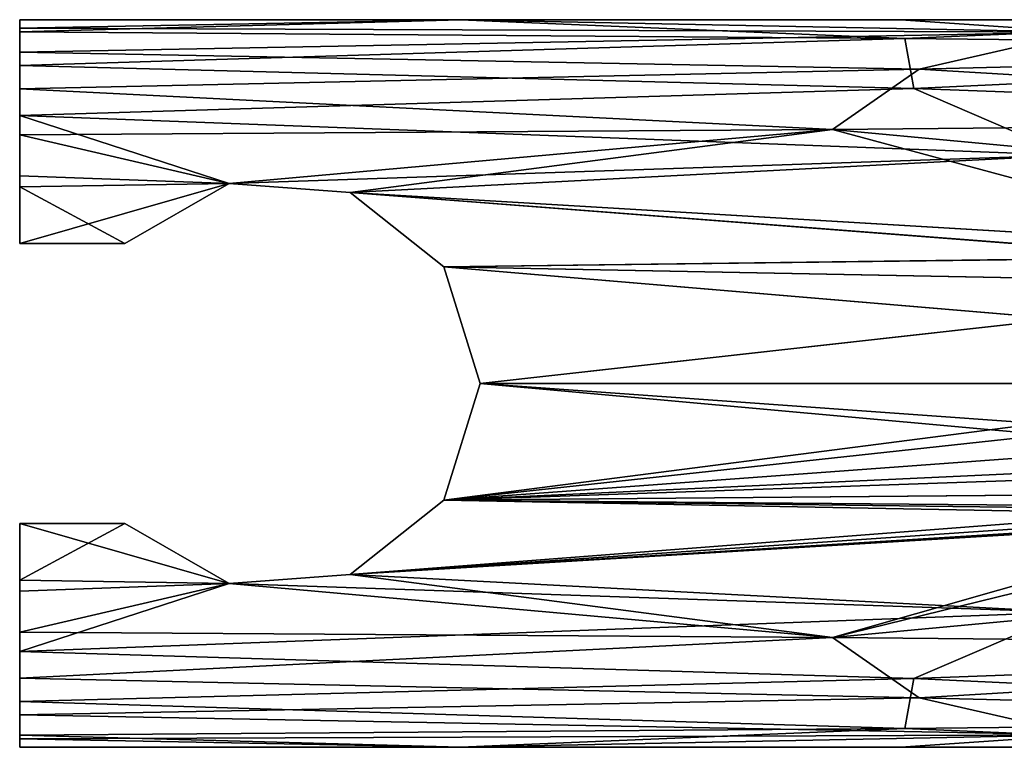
# Model space of a CAD drawing. Header units: millimetres. Extents: x -69 to 52, y -77 to 0.
# Tile 1 of 162: x -69 to -16, y -77 to -38. Entities that reach past the tile are written whole.
import ezdxf

# ---------------------------------------------------------------- set-up
doc = ezdxf.new("R2010")
doc.units = ezdxf.units.MM
doc.layers.add('P-SANR-FIXT', color=6, linetype='Continuous', lineweight=30)

msp = doc.modelspace()

# ---------------------------------------------------------------- meshes
at = {"layer": 'P-SANR-FIXT'}
mesh = msp.add_polyface(dxfattribs=at)
corners = [(25.5, -77.117, 309), (1.875, -77.117, 309), (-21.75, -77.117, 309), (-45.375, -77.117, 309), (-69, -77.117, 309), (-69, -76.468, 305.163), (-69, -74.658, 301.709), (-69, -71.99, 298.863), (-69, -68.744, 296.682), (-69, -65.117, 295.154), (-63.361, -65.117, 295.154), (-57.761, -68.341, 296.472), (-51.279, -67.85, 296.231), (-46.262, -63.865, 294.791), (-44.314, -57.617, 294), (-46.262, -51.369, 294.791), (-51.279, -47.384, 296.231), (-57.761, -46.893, 296.472), (-63.361, -50.117, 295.154), (-69, -50.117, 295.154), (-69, -47.083, 296.377), (-69, -44.295, 298.047), (-69, -41.83, 300.195), (-69, -39.864, 302.794), (-69, -38.572, 305.78), (-69, -38.117, 309), (-45.375, -38.117, 309), (-21.75, -38.117, 309), (1.875, -38.117, 309), (25.5, -38.117, 309), (25.5, -39.622, 303.221), (25.5, -43.513, 298.642), (25.5, -48.747, 295.642), (25.5, -54.604, 294.18), (25.5, -60.643, 294.182), (25.5, -66.493, 295.644), (25.5, -71.721, 298.642), (25.5, -75.607, 303.212), (0, -65, 295.117), (3.056, -64.845, 295.069), (6.036, -64.376, 294.93), (8.951, -63.541, 294.709), (11.653, -62.266, 294.432), (13.926, -60.361, 294.149), (15, -57.617, 294), (13.239, -54.146, 294.24), (9.864, -52.055, 294.623), (6.037, -50.859, 294.93), (2.034, -50.302, 295.095), (-2.024, -50.302, 295.096), (-5.995, -50.849, 294.932), (-9.892, -52.067, 294.62), (-13.251, -54.157, 294.238), (-15, -57.617, 294), (-14.359, -59.753, 294.09), (-12.85, -61.426, 294.289), (-10.967, -62.654, 294.509), (-8.927, -63.55, 294.711), (-6.748, -64.211, 294.884), (-4.547, -64.653, 295.01), (-2.272, -64.915, 295.09), (25.5, -51.675, 294.911), (25.5, -57.623, 294.181), (25.5, -63.568, 294.913), (-20.773, -40.762, 301.457), (-21.054, -73.433, 300.226), (-25.426, -44.008, 298.257), (-12.082, -38.787, 305.103), (-12.768, -69.865, 297.328), (-21.539, -76.116, 304.257)]
mesh.append_faces([[corners[k] for k in face] for face in [(1, 37, 0)]], dxfattribs={"vtx0": -1})
mesh.append_faces([[corners[k] for k in face] for face in [(46, 61, 45), (16, 50, 15), (47, 61, 46), (18, 20, 17), (43, 34, 42), (42, 63, 41), (41, 63, 40), (6, 69, 5)]], dxfattribs={"vtx0": -1, "vtx1": -1})
mesh.append_faces([[corners[k] for k in face] for face in [(66, 32, 49), (49, 16, 66), (1, 69, 37), (60, 68, 12), (66, 22, 64), (67, 30, 64), (26, 67, 24), (67, 64, 23), (65, 37, 69), (35, 68, 38), (17, 21, 66), (65, 68, 36), (64, 31, 66), (68, 7, 11), (5, 69, 3), (65, 7, 68), (6, 65, 69)]], dxfattribs={"vtx0": -1, "vtx1": -1, "vtx2": -1})
mesh.append_faces([[corners[k] for k in face] for face in [(64, 22, 23), (42, 34, 63), (32, 47, 48), (33, 44, 45), (66, 31, 32), (15, 50, 51), (15, 51, 52), (14, 53, 54), (66, 21, 22), (17, 20, 21), (14, 52, 53), (13, 58, 59), (68, 60, 38), (12, 59, 60), (35, 39, 40), (44, 33, 62), (11, 8, 9)]], dxfattribs={"vtx0": -1, "vtx2": -1})
mesh.append_faces([[corners[k] for k in face] for face in [(69, 1, 2, 3)]], dxfattribs={"vtx0": -1, "vtx3": -1})
mesh.append_faces([[corners[k] for k in face] for face in [(25, 26, 24), (10, 11, 9)]], dxfattribs={"vtx1": -1})
mesh.append_faces([[corners[k] for k in face] for face in [(29, 30, 67), (28, 29, 67, 27), (48, 49, 32), (62, 34, 43), (32, 61, 47), (36, 37, 65), (49, 50, 16), (61, 33, 45), (26, 27, 67), (23, 24, 67), (30, 31, 64), (14, 15, 52), (43, 44, 62), (63, 35, 40), (35, 36, 68), (38, 39, 35), (6, 7, 65), (54, 55, 13), (56, 57, 13), (55, 56, 13), (16, 17, 66), (57, 58, 13), (12, 13, 59), (13, 14, 54), (7, 8, 11), (11, 12, 68)]], dxfattribs={"vtx1": -1, "vtx2": -1})
mesh.append_faces([[corners[k] for k in face] for face in [(18, 19, 20), (3, 4, 5)]], dxfattribs={"vtx2": -1})
mesh = msp.add_polyface(dxfattribs=at)
corners = [(-69, -50.117, 295.154), (-69, -50.117, 322.846), (-69, -46.488, 321.317), (-69, -43.244, 319.137), (-69, -40.576, 316.291), (-69, -38.766, 312.837), (-69, -38.117, 309), (-69, -38.572, 305.78), (-69, -39.864, 302.794), (-69, -41.83, 300.195), (-69, -44.295, 298.047), (-69, -47.083, 296.377)]
mesh.append_faces([[corners[k] for k in face] for face in [(7, 8, 5, 6)]], dxfattribs={"vtx1": -1})
mesh.append_faces([[corners[k] for k in face] for face in [(8, 9, 4, 5), (3, 4, 9, 10), (10, 11, 2, 3)]], dxfattribs={"vtx1": -1, "vtx3": -1})
mesh.append_faces([[corners[k] for k in face] for face in [(11, 0, 1, 2)]], dxfattribs={"vtx3": -1})
mesh = msp.add_polyface(dxfattribs=at)
corners = [(-69, -77.117, 309), (-45.375, -77.117, 309), (-21.75, -77.117, 309), (1.875, -77.117, 309), (25.5, -77.117, 309), (25.5, -75.612, 314.779), (25.5, -71.721, 319.358), (25.5, -66.487, 322.358), (25.5, -60.631, 323.82), (25.5, -54.591, 323.818), (25.5, -48.741, 322.356), (25.5, -43.513, 319.358), (25.5, -39.627, 314.788), (25.5, -38.117, 309), (1.875, -38.117, 309), (-21.75, -38.117, 309), (-45.375, -38.117, 309), (-69, -38.117, 309), (-69, -38.766, 312.837), (-69, -40.576, 316.291), (-69, -43.244, 319.137), (-69, -46.488, 321.317), (-69, -50.117, 322.846), (-63.361, -50.117, 322.846), (-57.761, -46.893, 321.528), (-51.279, -47.384, 321.769), (-46.262, -51.369, 323.209), (-44.314, -57.617, 324), (-46.262, -63.866, 323.209), (-51.279, -67.85, 321.769), (-57.761, -68.341, 321.528), (-63.361, -65.117, 322.846), (-69, -65.117, 322.846), (-69, -68.152, 321.623), (-69, -70.94, 319.953), (-69, -73.404, 317.805), (-69, -75.37, 315.206), (-69, -76.662, 312.221), (0, -65, 322.883), (-3.055, -64.845, 322.931), (-6.033, -64.376, 323.07), (-8.953, -63.541, 323.291), (-11.651, -62.267, 323.567), (-13.925, -60.361, 323.851), (-15, -57.617, 324), (-13.24, -54.147, 323.761), (-9.859, -52.053, 323.376), (-6.029, -50.857, 323.07), (-2.04, -50.303, 322.905), (2.026, -50.302, 322.905), (5.998, -50.85, 323.068), (9.897, -52.07, 323.38), (13.252, -54.158, 323.762), (15, -57.617, 324), (14.358, -59.753, 323.91), (12.854, -61.423, 323.712), (10.974, -62.65, 323.492), (8.929, -63.549, 323.289), (6.737, -64.213, 323.116), (4.546, -64.653, 322.99), (2.279, -64.914, 322.91), (25.5, -63.559, 323.089), (25.5, -57.611, 323.819), (25.5, -51.666, 323.087), (25.5, -59.121, 323.819), (-20.772, -74.472, 316.544), (-21.054, -41.802, 317.775), (-25.429, -71.226, 319.743), (-12.086, -76.448, 312.897), (-12.767, -45.37, 320.672), (-21.54, -39.118, 313.744)]
mesh.append_faces([[corners[k] for k in face] for face in [(14, 12, 13)]], dxfattribs={"vtx0": -1})
mesh.append_faces([[corners[k] for k in face] for face in [(40, 29, 39), (29, 40, 28), (35, 67, 34), (57, 61, 56), (31, 33, 30), (55, 8, 54), (53, 9, 52), (10, 50, 63), (52, 63, 51), (27, 45, 26)]], dxfattribs={"vtx0": -1, "vtx1": -1})
mesh.append_faces([[corners[k] for k in face] for face in [(67, 7, 38), (29, 67, 39), (67, 35, 65), (68, 5, 65), (1, 68, 37), (30, 34, 67), (65, 6, 67), (69, 11, 66), (69, 49, 10), (66, 12, 70), (68, 65, 36), (25, 48, 69), (24, 69, 20), (18, 70, 16), (66, 20, 69), (19, 66, 70), (14, 70, 12)]], dxfattribs={"vtx0": -1, "vtx1": -1, "vtx2": -1})
mesh.append_faces([[corners[k] for k in face] for face in [(7, 59, 60), (67, 38, 39), (61, 57, 58), (7, 58, 59), (55, 61, 8), (54, 8, 64), (28, 42, 43), (30, 33, 34), (67, 6, 7), (28, 40, 41), (53, 64, 62), (53, 62, 9), (52, 9, 63), (26, 46, 47), (69, 48, 49), (25, 47, 48), (43, 27, 28), (27, 43, 44), (64, 53, 54), (24, 21, 22), (70, 18, 19)]], dxfattribs={"vtx0": -1, "vtx2": -1})
mesh.append_faces([[corners[k] for k in face] for face in [(0, 1, 37), (23, 24, 22)]], dxfattribs={"vtx1": -1})
mesh.append_faces([[corners[k] for k in face] for face in [(4, 5, 68), (3, 4, 68, 2), (35, 36, 65), (60, 38, 7), (55, 56, 61), (7, 61, 58), (1, 2, 68), (36, 37, 68), (41, 42, 28), (11, 12, 66), (15, 16, 70, 14), (10, 11, 69), (29, 30, 67), (49, 50, 10), (19, 20, 66), (50, 51, 63), (44, 45, 27), (5, 6, 65), (45, 46, 26), (25, 26, 47), (20, 21, 24), (24, 25, 69)]], dxfattribs={"vtx1": -1, "vtx2": -1})
mesh.append_faces([[corners[k] for k in face] for face in [(31, 32, 33), (16, 17, 18)]], dxfattribs={"vtx2": -1})
mesh = msp.add_polyface(dxfattribs=at)
corners = [(-63.361, -65.117, 322.846), (-57.761, -68.342, 321.528), (-51.279, -67.85, 321.769), (-46.262, -63.866, 323.208), (-44.314, -57.617, 324), (-46.262, -51.368, 323.208), (-51.279, -47.384, 321.769), (-57.761, -46.893, 321.528), (-63.361, -50.117, 322.846), (-63.361, -50.117, 295.154), (-57.761, -46.893, 296.472), (-51.279, -47.384, 296.231), (-46.262, -51.368, 294.792), (-44.314, -57.617, 294), (-46.262, -63.866, 294.792), (-51.279, -67.85, 296.231), (-57.761, -68.342, 296.472), (-63.361, -65.117, 295.154)]
mesh.append_faces([[corners[k] for k in face] for face in [(0, 16, 17)]], dxfattribs={"vtx0": -1})
mesh.append_faces([[corners[k] for k in face] for face in [(2, 15, 1), (6, 11, 5), (10, 7, 9)]], dxfattribs={"vtx0": -1, "vtx1": -1})
mesh.append_faces([[corners[k] for k in face] for face in [(2, 14, 15), (1, 15, 16), (16, 0, 1), (14, 3, 4, 13), (5, 12, 13, 4), (6, 10, 11)]], dxfattribs={"vtx0": -1, "vtx2": -1})
mesh.append_faces([[corners[k] for k in face] for face in [(8, 9, 7)]], dxfattribs={"vtx1": -1})
mesh.append_faces([[corners[k] for k in face] for face in [(2, 3, 14), (11, 12, 5), (6, 7, 10)]], dxfattribs={"vtx1": -1, "vtx2": -1})
mesh = msp.add_polyface(dxfattribs=at)
corners = [(-69, -50.117, 322.846), (-69, -50.117, 295.154), (-63.361, -50.117, 295.154), (-63.361, -50.117, 322.846)]
mesh.append_faces([[corners[k] for k in face] for face in [(0, 1, 2, 3)]])
mesh = msp.add_polyface(dxfattribs=at)
corners = [(-63.361, -65.117, 322.846), (-63.361, -65.117, 295.154), (-69, -65.117, 295.154), (-69, -65.117, 322.846)]
mesh.append_faces([[corners[k] for k in face] for face in [(0, 1, 2, 3)]])
mesh = msp.add_polyface(dxfattribs=at)
corners = [(-69, -65.117, 322.846), (-69, -65.117, 295.154), (-69, -68.744, 296.682), (-69, -71.99, 298.863), (-69, -74.658, 301.709), (-69, -76.468, 305.163), (-69, -77.117, 309), (-69, -76.662, 312.221), (-69, -75.37, 315.206), (-69, -73.404, 317.805), (-69, -70.94, 319.953), (-69, -68.152, 321.623)]
mesh.append_faces([[corners[k] for k in face] for face in [(1, 2, 11, 0)]], dxfattribs={"vtx1": -1})
mesh.append_faces([[corners[k] for k in face] for face in [(2, 3, 10, 11), (9, 10, 3, 4), (4, 5, 8, 9)]], dxfattribs={"vtx1": -1, "vtx3": -1})
mesh.append_faces([[corners[k] for k in face] for face in [(5, 6, 7, 8)]], dxfattribs={"vtx3": -1})

doc.saveas('drawing.dxf')
